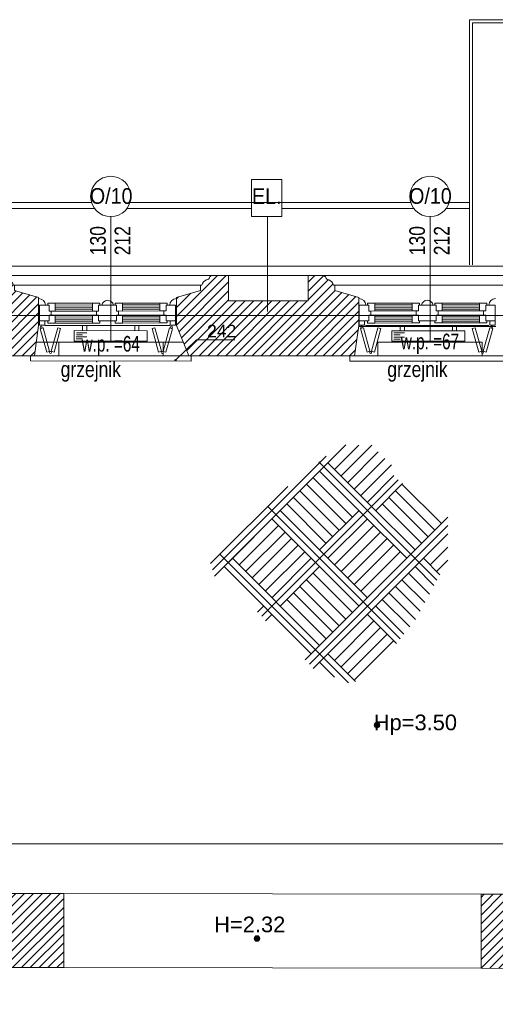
# Model space of a CAD drawing. Header units: millimetres. Extents: x -573548 to 674770, y -184010 to -47794.
# Tile 89 of 181: x 96105 to 100664, y -125018 to -115585. Entities that reach past the tile are written whole.
import ezdxf
from ezdxf.enums import TextEntityAlignment as Align

# ---------------------------------------------------------------- set-up
doc = ezdxf.new("R2010")
doc.units = ezdxf.units.MM
for name, color, linetype, lineweight in [('A.03 RZUT PARTERU_is$0$A-OKNA-OPIS_Nr_pióra__2', 8, 'Continuous', 9), ('A.03 RZUT PARTERU_is$0$A-WYSOKOSCI_Nr_pióra__7', 8, 'Continuous', 9), ('A.03 RZUT PARTERU_is$0$COKÓŁ_Nr_pióra__1', 8, 'Continuous', 9), ('A.03 RZUT PARTERU_is$0$detalokna_Nr_pióra__1', 8, 'Continuous', 9), ('A.03 RZUT PARTERU_is$0$detalokna_Nr_pióra__2', 8, 'Continuous', 9), ('A.03 RZUT PARTERU_is$0$detalokna_Nr_pióra__8', 8, 'Continuous', 9), ('A.03 RZUT PARTERU_is$0$Drawing & Figure_Nr_pióra__18', 8, 'Continuous', 9), ('A.03 RZUT PARTERU_is$0$nadproża_opis#2_Nr_pióra__7', 8, 'Continuous', 9), ('A.03 RZUT PARTERU_is$0$Nowe_A-OKNA-OPIS_Nr_pióra__59', 8, 'Continuous', 9), ('A.03 RZUT PARTERU_is$0$Nowe_A_okno_Nr_pióra__59', 8, 'Continuous', 9), ('A.03 RZUT PARTERU_is$0$Nowe_Annotation - Text_Nr_pióra__59', 8, 'Continuous', 9), ('A.03 RZUT PARTERU_is$0$Nowe_GRZEJNIK_Nr_pióra__59', 8, 'Continuous', 9), ('A.03 RZUT PARTERU_is$0$Nowe_okiennice_Nr_pióra__59', 8, 'Continuous', 9), ('A.03 RZUT PARTERU_is$0$Nowe_WIDOK_Nr_pióra__59', 8, 'Continuous', 9), ('A.03 RZUT PARTERU_is$0$opaska_Nr_pióra__1', 8, 'Continuous', 9), ('A.03 RZUT PARTERU_is$0$opisy inne_Nr_pióra__1', 8, 'Continuous', 9), ('A.03 RZUT PARTERU_is$0$PARAPET_Nr_pióra__7', 8, 'Continuous', 9), ('A.03 RZUT PARTERU_is$0$podciagi_Nr_pióra__1', 8, 'Continuous', 9), ('A.03 RZUT PARTERU_is$0$POSADZKI_Nr_pióra__18', 8, 'Continuous', 9), ('A.03 RZUT PARTERU_is$0$SCHODY_Nr_pióra__1', 8, 'Continuous', 9), ('A.03 RZUT PARTERU_is$0$Structural - Bearing_Nr_pióra__21', 8, 'Continuous', 9), ('A.03 RZUT PARTERU_is$0$Structural - Grid', 8, 'Continuous', 9), ('A.03 RZUT PARTERU_is$0$Structural - Grid_Nr_pióra__17', 8, 'Continuous', 9), ('SAN_Grzejniki CO na rzucie', 7, 'Continuous', 13)]:
    doc.layers.add(name, color=color, linetype=linetype, lineweight=lineweight)
doc.styles.add('A.03 RZUT PARTERU_is$0$STYL_AUTOMATYCZNY_2', font='arial.ttf')
doc.styles.add('A.03 RZUT PARTERU_is$0$STYL_AUTOMATYCZNY_3', font='arial.ttf', dxfattribs={"width": 0.8})
doc.styles.add('A.03 RZUT PARTERU_is$0$STYL_AUTOMATYCZNY_4', font='arial.ttf', dxfattribs={"width": 0.7})
doc.styles.add('A.03 RZUT PARTERU_is$0$STYL_AUTOMATYCZNY_6', font='arial.ttf', dxfattribs={"width": 0.9})
doc.styles.add('A.03 RZUT PARTERU_is$0$STYL_AUTOMATYCZNY_8', font='arial.ttf', dxfattribs={"width": 0.8})
pattern_1 = [(45, (655149.01, 0), (-42.426407, 42.426407), [])]

# ---------------------------------------------------------------- blocks, each defined once
blk = doc.blocks.new('A.03 RZUT PARTERU_is$0$Standardowy znacznik osi_4')
at = {"layer": 'A.03 RZUT PARTERU_is$0$Structural - Grid_Nr_pióra__17'}
blk.add_line((1000, 0), (42868.7, 0), dxfattribs=at)
at = {"layer": 'A.03 RZUT PARTERU_is$0$Structural - Grid_Nr_pióra__17', "style": 'A.03 RZUT PARTERU_is$0$STYL_AUTOMATYCZNY_2'}
for tag, p in [('AC_MarkerText_1_0', (-250, -335)), ('AC_MarkerText_1_1', (44118.7, -335))]:
    blk.add_attdef(tag, text='', height=350, rotation=180, dxfattribs=at).set_placement(p, align=Align.TOP_CENTER)
blk = doc.blocks.new('A.03 RZUT PARTERU_is$0$Standardowy znacznik osi_3')
at = {"layer": 'A.03 RZUT PARTERU_is$0$Structural - Grid_Nr_pióra__17'}
blk.add_line((2962.2, 0), (40906.6, 0), dxfattribs=at)
at = {"layer": 'A.03 RZUT PARTERU_is$0$Structural - Grid_Nr_pióra__17', "style": 'A.03 RZUT PARTERU_is$0$STYL_AUTOMATYCZNY_2'}
for tag, p in [('AC_MarkerText_1_0', (-250, -335)), ('AC_MarkerText_1_1', (44118.7, -335))]:
    blk.add_attdef(tag, text='', height=350, rotation=180, dxfattribs=at).set_placement(p, align=Align.TOP_CENTER)
blk = doc.blocks.new('A.03 RZUT PARTERU_is')
at = {"layer": 'A.03 RZUT PARTERU_is$0$A-WYSOKOSCI_Nr_pióra__7'}
for points in [[(754775.7, -97342.8, 1), (754722.3, -97342.8, 1)], [(753625.4, -99387.7, 1), (753572, -99387.7, 1)]]:
    blk.add_hatch(color=256, dxfattribs=at).paths.add_polyline_path(points)
at = {"layer": 'A.03 RZUT PARTERU_is$0$Drawing & Figure_Nr_pióra__18'}
h = blk.add_hatch(dxfattribs=at)
h.set_pattern_fill('Common_Brick_0004', color=256, style=0, pattern_type=2)
h.set_pattern_definition(pattern_1)
h.paths.add_polyline_path([(749807.1, -93256.2), (749807.1, -93515.2), (749956.3, -93805.2), (750206.3, -93805.2), (750206.3, -95322.1), (750336.3, -95322.1), (750743.4, -95295.5), (750743.4, -95295.2), (750746.3, -93804.9), (751466.3, -93804.9), (751505.5, -93514.5), (751505.5, -93245.2), (751275.9, -93180.2), (751275.9, -93129.8), (751263.3, -93129.8, 0.270785), (751217.6, -93078.7), (751206.9, -93074.5, -0.334097), (751186.3, -93045.5), (751176.3, -93045.5), (751176.3, -93035.2), (751111.3, -93035.2), (750146.3, -93035.2), (750136.3, -93035.2), (750136.3, -93045.5), (750126.3, -93045.5, -0.334097), (750105.7, -93074.5), (750094.9, -93078.7, 0.270785), (750049.3, -93129.8), (750036.6, -93129.8), (750036.6, -93180.2), (749807.1, -93245.2)])
h = blk.add_hatch(dxfattribs=at)
h.set_pattern_fill('Common_Brick_0004', color=256, style=0, pattern_type=2)
h.set_pattern_definition(pattern_1)
h.paths.add_polyline_path([(752827.1, -93245.2), (752827.1, -93256.2), (752827.1, -93514.5), (752922.2, -93746.4), (752946.4, -93804.9), (754534.6, -93804.9), (754575.5, -93514.5), (754575.5, -93245.2), (754345.9, -93180.2), (754345.9, -93129.8), (754333.3, -93129.8, 0.270785), (754287.6, -93078.7), (754276.9, -93074.5, -0.334097), (754256.3, -93045.5), (754246.3, -93045.5), (754246.3, -93035.2), (754181.3, -93035.2), (754089, -93035.2), (754089, -93279.2), (753699.3, -93279.2), (753326.9, -93279.2), (753326.9, -93035.2), (753156.3, -93035.2), (753156.3, -93045.5), (753146.3, -93045.5, -0.334097), (753125.7, -93074.5), (753114.9, -93078.7, 0.270785), (753069.3, -93129.8), (753056.6, -93129.8), (753056.6, -93180.2)])
h = blk.add_hatch(dxfattribs=at)
h.set_pattern_fill('Common_Brick_0004', color=256, style=0, pattern_type=2)
h.set_pattern_definition(pattern_1)
h.paths.add_polyline_path([(755746.2, -99673.5), (756133.4, -99674.1), (756716.2, -99675.1), (756716.2, -99753.6), (756716.2, -99893.6), (756716.2, -101430.2), (756716.3, -102115.2), (756796.3, -102115.2), (756796.3, -103725.2), (756796.3, -104725.5), (755926.3, -104725.5), (755817.1, -105005.5), (755817.1, -105264.9), (755817.1, -105275.5), (756046.6, -105340.5), (756046.6, -105390.9), (756059.3, -105390.9, 0.270785), (756104.9, -105442), (756115.7, -105446.2, -0.334097), (756136.3, -105475.2), (756146.3, -105475.2), (756146.3, -105485.5), (756211.3, -105485.5), (757111.3, -105485.5), (757176.3, -105485.5), (757176.3, -105475.2), (757186.3, -105475.2, -0.334097), (757206.9, -105446.2), (757217.6, -105442, 0.270785), (757263.3, -105390.9), (757275.9, -105390.9), (757275.9, -105340.5), (757505.5, -105275.5), (757505.5, -105005.5), (757526.3, -104725.5), (757436.3, -104725.5), (757436.3, -103725.2), (757436.3, -102275.5), (759465.1, -102275.5), (759596.3, -102275.5), (759596.3, -103725.5), (759787.7, -103717.6), (759917.7, -103717.6), (759917.7, -103716.6), (759917.7, -101677.4), (759917.7, -101626.4), (759787.7, -101626.4), (759596.3, -101645.2), (759596.3, -102135.2), (759462.8, -102135.4), (757426.4, -102137.7), (757439.7, -101430.2), (757456.3, -100544.9), (757736.3, -100544.9), (757742.5, -100204.9), (757882.5, -100204.9), (757882.5, -100544.9), (759596.3, -100544.9), (759596.3, -100746.2), (759917.7, -100746.2), (759917.7, -100544.9), (760956.3, -100544.9), (760956.3, -99964.9), (757626.6, -99964.9), (757596.9, -100013.9), (757592.6, -99997.5), (757626.6, -99964.9), (757336.3, -99964.9), (757336.3, -99844.9), (757341.2, -98890.5), (757356.3, -96002.6), (757356.3, -96002.4), (757236.7, -96002.4), (756780.6, -96045), (756786.1, -98890.5), (756786.3, -98965.2), (756133.4, -98964.1), (755746.2, -98963.5)])
h = blk.add_hatch(dxfattribs=at)
h.set_pattern_fill('Common_Brick_0004', color=256, style=0, pattern_type=2)
h.set_pattern_definition(pattern_1)
h.paths.add_polyline_path([(735455.7, -98345.2), (735395.7, -98345.2), (735395.7, -98360.2), (735408.7, -98360.2), (735408.7, -98372.2, -0.371445), (735421.7, -98388.1), (735421.7, -98460.5, 0.436052), (735431.7, -98470.2), (735431.7, -98485.2), (735455.7, -98485.2), (735776.3, -98485.2), (736135, -98343.5), (736135, -98085.2), (737045, -98085.2), (737045, -97887.4), (737050.6, -97887.4), (738195, -97887.4), (738195, -98085.2), (742776.3, -98085.2), (742776.3, -98665.2), (743719.8, -98665.2), (743719.8, -98281.5), (744542.7, -98281.5), (744542.7, -98665.2), (746016.3, -98665.2), (746016.3, -98855.2), (746159.7, -98855.2), (746159.7, -98855), (746166.3, -98665.2), (747246.3, -98665.2), (747246.3, -98365.2), (747246.3, -98095.2), (747282, -97255.2), (747610.7, -97256.4), (750156.3, -97265.2), (750156.3, -98890.5), (750156.3, -99595.2), (750436.3, -99595.2), (750436.3, -99735.2), (750156.3, -99735.2), (750156.3, -100105.2), (749506.3, -100105.2), (748146.3, -100105.2), (748237.5, -100675.2), (747316.3, -100675.2), (747277.5, -100675.2), (747316.3, -100105.2), (746116.3, -100105.2), (746127, -99795.6), (745975, -99795.5), (745966.3, -100035.2), (745736.3, -100035.2), (745736.3, -100220.1), (745386.3, -100158.5), (745386.3, -100035.2), (744686.1, -100035.2), (744686.1, -100035.2), (744686.1, -100011, 0.414287), (744682.1, -100007), (744608, -100007), (744608, -100035.2), (744572.3, -100035.2), (744572.3, -100138.2), (744608, -100138.2), (744608, -100165.2), (744656.3, -100165.2), (744636.3, -100774.1), (744815.5, -100774.1), (744836.8, -100774), (744836.8, -101430.2), (744836.8, -101978.1), (744836.8, -102684), (744826.3, -102684), (744826.3, -102684.1), (743396.3, -102684.1), (743396.3, -102194.7), (743396.3, -102194.7), (743396.3, -102197.7), (743266.3, -102197.7), (743266.3, -102197.5), (742673.3, -102209.9), (742676.3, -102949.1), (743286.3, -102938.9), (743416.3, -102938.9), (743416.3, -102835.5), (744796.3, -102835.5), (744796.3, -103312.4), (744796.3, -104725.5), (744416.3, -104725.5), (744326.3, -105075.5), (744326.3, -105485.5), (744326.3, -105509.5), (744341.3, -105509.5, 0.436052), (744351, -105519.5), (744423.4, -105519.5, -0.371445), (744439.3, -105532.5), (744451.3, -105532.5), (744451.3, -105545.5), (744466.3, -105545.5), (744466.3, -105485.5), (745121.3, -105485.5), (745186.3, -105485.5), (745186.3, -105475.2), (745196.3, -105475.2, -0.334097), (745216.9, -105446.2), (745227.6, -105442, 0.270785), (745273.3, -105390.9), (745285.9, -105390.9), (745285.9, -105340.5), (745515.5, -105275.5), (745515.5, -105005.5), (745512, -104885.5), (745507.4, -104725.5), (745137.4, -104725.5), (745137.4, -103312.4), (745137.4, -101978.1), (745137.4, -101430.2), (745137.4, -100774.2), (749506.3, -100756.7), (750166.3, -100754.1), (750165.2, -101260.5), (750445.2, -101260.5), (750445.2, -101400.5), (750165.2, -101400.5), (750165.2, -101430.2), (750166.3, -103065.3), (750296.3, -103065.3), (750875.7, -103065.5), (750885.5, -101430.2), (750896.1, -99665.5), (751746.1, -99666.9), (751746.2, -98956.9), (750736.3, -98955.2), (750736.2, -98955.2), (750736.3, -98890.5), (750740.7, -96695.2), (750336.3, -96678.8), (750206.3, -96678.8), (750206.3, -97105.2), (747610.7, -97087), (747356.3, -97085.2), (747356.3, -96685.2), (747136, -96684.7), (747116.3, -98095.2), (746976.3, -98096.7), (746976.3, -98096.8), (746976.3, -98352.1), (746976.3, -98376.7), (746836.3, -98376.7), (746836.3, -98098.1), (743436.3, -98133.7), (743436.3, -96675.2), (742765, -96656.2), (742765, -97545.2), (736675, -97565.2), (736675, -96685.2), (736435, -96545.2), (736235, -96545.2), (736005, -96545.2), (735981, -96545.2), (735981, -96560.2, 0.436052), (735971, -96570), (735971, -96642.3, -0.371445), (735958, -96658.2), (735958, -96670.2), (735945, -96670.2), (735945, -96685.2), (736005, -96685.2), (736005, -96800.8), (736005, -97495.2), (735455.7, -97495.2)])
at = {"layer": 'A.03 RZUT PARTERU_is$0$A-WYSOKOSCI_Nr_pióra__7'}
for centre in [(754749, -97342.8), (753598.7, -99387.7)]:
    blk.add_circle(centre, 26.7, dxfattribs=at)
at = {"layer": 'A.03 RZUT PARTERU_is$0$COKÓŁ_Nr_pióra__1'}
blk.add_line((742606.3, -92945.2), (756215.3, -92945.2), dxfattribs=at)
at = {"layer": 'A.03 RZUT PARTERU_is$0$detalokna_Nr_pióra__1'}
for p, q in [((751176.3, -93035.2), (753156.3, -93035.2)), ((754246.3, -93035.2), (756214.4, -93035.2))]:
    blk.add_line(p, q, dxfattribs=at)
at = {"layer": 'A.03 RZUT PARTERU_is$0$detalokna_Nr_pióra__2'}
for p, q in [((751275.9, -93129.5), (753056.6, -93129.5)), ((754345.9, -93129.8), (756114.8, -93129.8))]:
    blk.add_line(p, q, dxfattribs=at)
for points in [[(751429.1, -93804.9), (751429.1, -93854.9), (752968.4, -93855.2), (752968.4, -93805.2)], [(754489.1, -93804.9), (754489.1, -93855.2), (756028.4, -93855.2), (756028.4, -93804.9)]]:
    blk.add_lwpolyline(points, dxfattribs=at)
at = {"layer": 'A.03 RZUT PARTERU_is$0$detalokna_Nr_pióra__8'}
for p, q in [((751568.4, -93515.2), (752764.2, -93515.2)), ((754574, -93524.9), (755889.6, -93524.9)), ((754638.4, -93515.2), (755822.4, -93515.2)), ((751483.8, -93674.9), (752893, -93675.2)), ((751466.3, -93804.9), (752946.3, -93805.2)), ((754534.6, -93804.9), (756006.3, -93804.9))]:
    blk.add_line(p, q, dxfattribs=at)
blk.add_lwpolyline([(753326.9, -93035.2), (753326.9, -93279.2), (754089, -93279.2), (754089, -93035.2)], dxfattribs=at)
at = {"layer": 'A.03 RZUT PARTERU_is$0$nadproża_opis#2_Nr_pióra__7'}
for p, q in [((752817.1, -93848.4), (753020.3, -93651.2)), ((753020.3, -93651.2), (753070.3, -93651.2)), ((753070.3, -93651.2), (753386.2, -93651.2))]:
    blk.add_line(p, q, dxfattribs=at)
blk.add_lwpolyline([(752821.6, -93844, 1), (752812.7, -93852.7, 1)], format="xyb", close=True, dxfattribs=at)
at = {"layer": 'A.03 RZUT PARTERU_is$0$Nowe_A-OKNA-OPIS_Nr_pióra__59'}
for p, q in [((752197.4, -93676.8), (752197.4, -92471.6)), ((755257.4, -93676.8), (755257.4, -92471.6))]:
    blk.add_line(p, q, dxfattribs=at)
for centre in [(752197.4, -92278.6), (755257.4, -92278.6)]:
    blk.add_circle(centre, 193, dxfattribs=at)
at = {"layer": 'A.03 RZUT PARTERU_is$0$Nowe_A_okno_Nr_pióra__59'}
for points in [[(752110.1, -93321.3), (752222.5, -93321.2, 0.845314)], [(755174.2, -93321), (755286.6, -93321, 0.845314)]]:
    blk.add_lwpolyline(points, format="xyb", close=True, dxfattribs=at)
for points in [[(751515.5, -93471.5), (751515.4, -93321.5), (751605.4, -93321.4), (751605.4, -93376.4), (751625.4, -93376.4), (751625.4, -93416.4), (751605.4, -93416.4), (751605.5, -93471.4)], [(751663.6, -93301.4), (751663.6, -93376.4), (751605.4, -93376.4), (751605.4, -93321.4), (751593.6, -93321.4), (751593.6, -93301.4)], [(752023.1, -93301.3), (752023.1, -93376.2), (752081.3, -93376.2), (752081.3, -93321.2), (752093.1, -93321.2), (752093.1, -93301.3)], [(752309.5, -93301.1), (752309.5, -93376.1), (752251.3, -93376.2), (752251.3, -93321.2), (752239.5, -93321.2), (752239.5, -93301.2)], [(752668.9, -93301), (752668.9, -93376), (752727.1, -93376), (752727.1, -93321), (752738.9, -93321), (752738.9, -93301)], [(752817.1, -93471), (752817.1, -93321), (752727.1, -93321), (752727.1, -93376), (752707.1, -93376), (752707.1, -93416), (752727.1, -93416), (752727.1, -93471)], [(754579.6, -93471.2), (754579.5, -93321.2), (754669.5, -93321.2), (754669.5, -93376.2), (754689.5, -93376.2), (754689.5, -93416.2), (754669.5, -93416.2), (754669.6, -93471.2)], [(754727.7, -93301.1), (754727.7, -93376.1), (754669.5, -93376.2), (754669.5, -93321.2), (754657.7, -93321.2), (754657.7, -93301.2)], [(755087.2, -93301), (755087.2, -93376), (755145.4, -93376), (755145.4, -93321), (755157.2, -93321), (755157.2, -93301)], [(755373.6, -93300.9), (755373.6, -93375.9), (755315.4, -93375.9), (755315.4, -93320.9), (755303.6, -93320.9), (755303.6, -93300.9)], [(755733, -93300.7), (755733, -93375.7), (755791.2, -93375.7), (755791.2, -93320.7), (755803, -93320.7), (755803, -93300.7)], [(755881.2, -93470.7), (755881.2, -93320.7), (755791.2, -93320.7), (755791.2, -93375.7), (755771.2, -93375.7), (755771.2, -93415.7), (755791.2, -93415.7), (755791.2, -93470.7)], [(751565.5, -93471.5), (751565.5, -93511.5), (751515.5, -93511.5), (751515.5, -93471.5)], [(751663.7, -93491.4), (751663.6, -93416.4), (751605.4, -93416.4), (751605.5, -93471.4), (751593.7, -93471.4), (751593.7, -93491.4)], [(752023.1, -93491.2), (752023.1, -93416.2), (752081.3, -93416.2), (752081.3, -93471.2), (752093.1, -93471.2), (752093.1, -93491.2)], [(752309.6, -93491.1), (752309.5, -93416.1), (752251.3, -93416.2), (752251.4, -93471.2), (752239.6, -93471.2), (752239.6, -93491.2)], [(752668.9, -93491), (752668.9, -93416), (752727.1, -93416), (752727.1, -93471), (752738.9, -93471), (752738.9, -93491)], [(752817.1, -93471), (752817.1, -93511), (752767.1, -93511), (752767.1, -93471)], [(754629.6, -93471.2), (754629.6, -93511.2), (754579.6, -93511.2), (754579.6, -93471.2)], [(754727.8, -93491.1), (754727.7, -93416.1), (754669.5, -93416.2), (754669.6, -93471.2), (754657.8, -93471.2), (754657.8, -93491.2)], [(755087.2, -93491), (755087.2, -93416), (755145.4, -93416), (755145.4, -93471), (755157.2, -93471), (755157.2, -93491)], [(755373.7, -93490.9), (755373.6, -93415.9), (755315.4, -93415.9), (755315.5, -93470.9), (755303.7, -93470.9), (755303.7, -93490.9)], [(755733, -93490.7), (755733, -93415.7), (755791.2, -93415.7), (755791.2, -93470.7), (755803, -93470.7), (755803, -93490.7)], [(755881.2, -93470.7), (755881.2, -93510.7), (755831.2, -93510.7), (755831.2, -93470.7)]]:
    blk.add_lwpolyline(points, close=True, dxfattribs=at)
for points in [[(752023.1, -93301.3), (751663.6, -93301.4)], [(751663.6, -93318.8), (752023.1, -93318.6)], [(751663.6, -93338.8), (752023.1, -93338.6)], [(751663.6, -93358.8), (752023.1, -93358.6)], [(751663.6, -93376.4), (752023.1, -93376.2)], [(752171.3, -93321.2), (752081.3, -93321.2), (752081.3, -93376.2), (752061.3, -93376.2), (752061.3, -93416.2), (752081.3, -93416.2), (752081.3, -93471.2), (752171.3, -93471.2), (752171.3, -93471.2)], [(752161.3, -93321.2), (752251.3, -93321.2), (752251.3, -93376.2), (752271.3, -93376.2), (752271.3, -93416.2), (752251.3, -93416.2), (752251.4, -93471.2), (752161.4, -93471.2), (752161.4, -93471.2)], [(752309.5, -93301.2), (752668.9, -93301)], [(752668.9, -93318.5), (752309.5, -93318.5)], [(752668.9, -93338.5), (752309.5, -93338.5)], [(752668.9, -93358.5), (752309.5, -93358.5)], [(752668.9, -93376), (752309.5, -93376.2)], [(755087.2, -93301), (754727.7, -93301.1)], [(754727.7, -93318.6), (755087.2, -93318.4)], [(754727.7, -93338.6), (755087.2, -93338.4)], [(754727.7, -93358.6), (755087.2, -93358.4)], [(754727.7, -93376.1), (755087.2, -93376)], [(755235.4, -93321), (755145.4, -93321), (755145.4, -93376), (755125.4, -93376), (755125.4, -93416), (755145.4, -93416), (755145.4, -93471), (755235.4, -93471), (755235.4, -93471)], [(755225.4, -93321), (755315.4, -93320.9), (755315.4, -93375.9), (755335.4, -93375.9), (755335.4, -93415.9), (755315.4, -93415.9), (755315.5, -93470.9), (755225.5, -93471), (755225.5, -93471)], [(755373.6, -93300.9), (755733, -93300.8)], [(755733, -93318.3), (755373.6, -93318.3)], [(755733, -93338.3), (755373.6, -93338.3)], [(755733, -93358.3), (755373.6, -93358.3)], [(755733, -93375.7), (755373.6, -93375.9)], [(751663.6, -93416.4), (752023.1, -93416.2)], [(751663.7, -93433.8), (752023.1, -93433.6)], [(751663.7, -93453.8), (752023.1, -93453.6)], [(751663.7, -93473.8), (752023.1, -93473.6)], [(752668.9, -93416), (752309.5, -93416.2)], [(752668.9, -93433.5), (752309.5, -93433.5)], [(752668.9, -93453.5), (752309.6, -93453.5)], [(752668.9, -93473.5), (752309.6, -93473.5)], [(754727.7, -93416.1), (755087.2, -93416)], [(754727.7, -93433.6), (755087.2, -93433.4)], [(754727.8, -93453.6), (755087.2, -93453.4)], [(754727.8, -93473.6), (755087.2, -93473.4)], [(755733, -93415.8), (755373.6, -93415.9)], [(755733, -93433.3), (755373.6, -93433.3)], [(755733, -93453.3), (755373.7, -93453.3)], [(755733, -93473.3), (755373.7, -93473.3)], [(752023.1, -93491.2), (751663.7, -93491.4)], [(752309.6, -93491.1), (752668.9, -93491)], [(755087.2, -93491), (754727.8, -93491.1)], [(755373.7, -93490.9), (755733, -93490.7)]]:
    blk.add_lwpolyline(points, dxfattribs=at)
at = {"layer": 'A.03 RZUT PARTERU_is$0$Nowe_GRZEJNIK_Nr_pióra__59'}
for points in [[(751698.8, -93805), (752698.8, -93805), (752698.8, -93675), (751698.8, -93675)], [(754758.7, -93804.9), (755758.7, -93804.9), (755758.7, -93674.9), (754758.7, -93674.9)]]:
    blk.add_lwpolyline(points, close=True, dxfattribs=at)
at = {"layer": 'A.03 RZUT PARTERU_is$0$Nowe_okiennice_Nr_pióra__59'}
for points in [[(751549.1, -93538.1), (751521.3, -93545.8), (751583.4, -93770.7), (751611.2, -93763.1)], [(751688.7, -93537.4), (751716.5, -93545.1), (751654.4, -93770.1), (751626.6, -93762.4)], [(752620.5, -93537.4), (752592.7, -93545.1), (752654.8, -93770.1), (752682.6, -93762.4)], [(752760.1, -93538.1), (752787.9, -93545.8), (752725.8, -93770.7), (752698, -93763.1)], [(754619.1, -93537.4), (754591.3, -93545), (754653.4, -93770), (754681.2, -93762.3)], [(754758.7, -93536.7), (754786.5, -93544.4), (754724.4, -93769.3), (754696.6, -93761.7)], [(755690.5, -93536.7), (755662.7, -93544.4), (755724.8, -93769.3), (755752.6, -93761.7)], [(755830.1, -93537.4), (755857.9, -93545), (755795.8, -93770), (755768, -93762.3)]]:
    blk.add_lwpolyline(points, close=True, dxfattribs=at)
for centre in [(751530.6, -93529.7), (752778.6, -93529.7), (754600.6, -93529), (755848.6, -93529), (751618.6, -93774.7), (752690.6, -93774.7), (754688.6, -93773.9), (755760.6, -93773.9)]:
    blk.add_circle(centre, 9.4, dxfattribs=at)
at = {"layer": 'A.03 RZUT PARTERU_is$0$Nowe_WIDOK_Nr_pióra__59'}
for centre, start, end in [((751505.4, -93321.5), 359.921, 89.53553), ((752828, -93321.5), 90.46447, 180.079), ((754575.4, -93321.5), 359.921, 89.53553), ((755886.2, -93321.5), 90.46447, 180.079)]:
    blk.add_arc(centre, 65.3, start, end, dxfattribs=at)
at = {"layer": 'A.03 RZUT PARTERU_is$0$opaska_Nr_pióra__1'}
for points in [[(752012.9, -92335.2), (749345.8, -92335.2)], [(755072.9, -92335.2), (752381.9, -92335.2)], [(755635.3, -92335.2), (755441.9, -92335.2)], [(752043.6, -92395.2), (749315.1, -92395.2)], [(753546.2, -92395.2), (752351.1, -92395.2)], [(755103.6, -92395.2), (753837.6, -92395.2)], [(755635.3, -92395.2), (755411.1, -92395.2)]]:
    blk.add_lwpolyline(points, dxfattribs=at)
at = {"layer": 'A.03 RZUT PARTERU_is$0$opisy inne_Nr_pióra__1'}
blk.add_line((753699.3, -93381.6), (753699.3, -92471.6), dxfattribs=at)
blk.add_lwpolyline([(753546.2, -92116.9), (753837.6, -92116.9), (753837.6, -92471.6), (753546.2, -92471.6)], close=True, dxfattribs=at)
at = {"layer": 'A.03 RZUT PARTERU_is$0$podciagi_Nr_pióra__1'}
for p, q in [((751746.2, -98956.9), (755746.2, -98963.5)), ((751746.1, -99666.9), (755746.2, -99673.5))]:
    blk.add_line(p, q, dxfattribs=at)
at = {"layer": 'A.03 RZUT PARTERU_is$0$POSADZKI_Nr_pióra__18'}
for p, q in [((754451.8, -94657.9), (753821.8, -95287.8)), ((754575.4, -94660.1), (754342.3, -94893.2)), ((754699, -94662.3), (754405.2, -94956.1)), ((754261.4, -94768.1), (753172.8, -95856.8)), ((754761.9, -94725.2), (754468.1, -95019)), ((754824.8, -94788.1), (754531, -95081.9)), ((754191.7, -94822.7), (755323.6, -95954.6)), ((754696.9, -95247.8), (754279.4, -94830.3)), ((754887.8, -94851), (754593.9, -95144.8)), ((754513.8, -95350.7), (754136.4, -94973.3)), ((754199.3, -94910.4), (754616.8, -95327.9)), ((754911.3, -94953.2), (754656.8, -95207.7)), ((753893.5, -95056), (753153.3, -95796.1)), ((754951.4, -94993.3), (753643.7, -96300.9)), ((754450.9, -95413.6), (754073.5, -95036.2)), ((754994.8, -95030), (754736.9, -95287.8)), ((755366, -95413.6), (754988.6, -95036.2)), ((754325.1, -95539.5), (753947.6, -95162)), ((754388, -95476.5), (754010.6, -95099.1)), ((755240.2, -95539.5), (754862.7, -95162)), ((755303.1, -95476.5), (754925.7, -95099.1)), ((753701.7, -95247.8), (754971.4, -96517.5)), ((754262.2, -95602.4), (753884.7, -95224.9)), ((755114.4, -95665.3), (754696.9, -95247.8)), ((755177.3, -95602.4), (754799.8, -95224.9)), ((753192.3, -95917.4), (753741.7, -95367.9)), ((753821.8, -95287.8), (753324.2, -95785.4)), ((753741.7, -95367.9), (754576.7, -96202.9)), ((754656.8, -96122.8), (753821.8, -95287.8)), ((754576.7, -95287.8), (754199.3, -95665.3)), ((754656.8, -95367.9), (754279.4, -95745.4)), ((754616.8, -95327.9), (755034.3, -95745.4)), ((755428.9, -95350.7), (754616.8, -96162.9)), ((753427.2, -95808.3), (753804.6, -95430.8)), ((755429.1, -95430.7), (754101.3, -96758.5)), ((754342.3, -95808.3), (754719.7, -95430.8)), ((753490.1, -95871.2), (753867.5, -95493.7)), ((753553, -95934.1), (753930.5, -95556.6)), ((755428.4, -95511.5), (754137.7, -96802.2)), ((754405.2, -95871.2), (754782.7, -95493.7)), ((754468.1, -95934.1), (754845.6, -95556.6)), ((753615.9, -95997), (753993.4, -95619.5)), ((754531, -95997), (754908.5, -95619.5)), ((755257.4, -95808.3), (755427.9, -95637.7)), ((753244.1, -95705.3), (754476.2, -96937.4)), ((754199.3, -96580.4), (753364.3, -95745.4)), ((753678.8, -96059.9), (754056.3, -95682.5)), ((754119.2, -95745.4), (753741.7, -96122.8)), ((754593.9, -96059.9), (754971.4, -95682.5)), ((755194.5, -95745.4), (755351.9, -95902.8)), ((753284.2, -95825.5), (754119.2, -96660.5)), ((754199.3, -95825.5), (753821.8, -96202.9)), ((755295.4, -96006.4), (755114.4, -95825.5)), ((755320.3, -95871.2), (755427.5, -95764)), ((754513.8, -96265.8), (754136.4, -95888.4)), ((755251, -96087.9), (755051.5, -95888.4)), ((754388, -96391.6), (754010.6, -96014.2)), ((754450.9, -96328.7), (754073.5, -95951.3)), ((755162.2, -96250.8), (754925.7, -96014.2)), ((755206.6, -96169.3), (754988.6, -95951.3)), ((754325.1, -96454.6), (753947.6, -96077.1)), ((755117.9, -96332.2), (754862.7, -96077.1)), ((753661.6, -96202.9), (753603.7, -96260.9)), ((754262.2, -96517.5), (753884.7, -96140)), ((754616.8, -96162.9), (754061.2, -96718.4)), ((754736.9, -96202.9), (755006.8, -96472.7)), ((755062.3, -96402.5), (754799.8, -96140)), ((753741.7, -96283), (753680.1, -96344.6)), ((754936, -96562.2), (754656.8, -96283)), ((754342.3, -96723.4), (754719.7, -96345.9)), ((754405.2, -96786.3), (754782.7, -96408.8)), ((754468.1, -96849.2), (754845.6, -96471.7)), ((754531, -96912.1), (754908.5, -96534.7)), ((754279.4, -96660.5), (754543.2, -96924.3)), ((754342.8, -96884.1), (754199.3, -96740.6))]:
    blk.add_line(p, q, dxfattribs=at)
at = {"layer": 'A.03 RZUT PARTERU_is$0$SCHODY_Nr_pióra__1'}
for points in [[(755635.3, -92935.2), (755635.3, -90585.2), (760885.3, -90585.2), (760885.3, -92935.2)], [(755665.3, -92935.2), (755665.3, -90615.2), (760855.3, -90615.2), (760855.3, -92935.2)]]:
    blk.add_lwpolyline(points, dxfattribs=at)
at = {"layer": 'A.03 RZUT PARTERU_is$0$Structural - Bearing_Nr_pióra__21'}
for p, q in [((753156.3, -93035.2), (754246.3, -93035.2)), ((751505.5, -93514.5), (751466.3, -93804.9)), ((752827.1, -93514.5), (752946.3, -93805.2)), ((754575.5, -93514.5), (754534.6, -93804.9)), ((750746.3, -93804.9), (751466.3, -93804.9)), ((754534.6, -93804.9), (752946.4, -93804.9)), ((751746.2, -98956.9), (750736.3, -98955.2)), ((751746.2, -98956.9), (751746.1, -99666.9)), ((755746.2, -98963.5), (755746.2, -99673.5)), ((756786.3, -98965.2), (755746.2, -98963.5)), ((751746.1, -99666.9), (750896.1, -99665.5)), ((756716.2, -99675.1), (755746.2, -99673.5))]:
    blk.add_line(p, q, dxfattribs=at)
for points in [[(751111.3, -93035.2), (751176.3, -93035.2), (751176.3, -93045.5), (751186.3, -93045.5, 0.334097), (751206.9, -93074.5), (751217.6, -93078.7, -0.270785), (751263.3, -93129.8), (751275.9, -93129.8), (751275.9, -93180.2), (751505.5, -93245.2), (751505.5, -93515.2)], [(753221.3, -93035.2), (753156.3, -93035.2), (753156.3, -93045.5), (753146.3, -93045.5, -0.334097), (753125.7, -93074.5), (753114.9, -93078.7, 0.270785), (753069.3, -93129.8), (753056.6, -93129.8), (753056.6, -93180.2), (752827.1, -93245.2), (752827.1, -93515.2)], [(754181.3, -93035.2), (754246.3, -93035.2), (754246.3, -93045.5), (754256.3, -93045.5, 0.334097), (754276.9, -93074.5), (754287.6, -93078.7, -0.270785), (754333.3, -93129.8), (754345.9, -93129.8), (754345.9, -93180.2), (754575.5, -93245.2), (754575.5, -93515.2)]]:
    blk.add_lwpolyline(points, format="xyb", dxfattribs=at)
at = {"layer": 'A.03 RZUT PARTERU_is$0$Structural - Grid', "zscale": 1000, "rotation": 180}
for name, p in [('A.03 RZUT PARTERU_is$0$Standardowy znacznik osi_3', (776835.6, -93420.2)), ('A.03 RZUT PARTERU_is$0$Standardowy znacznik osi_4', (776832.4, -98482.5))]:
    blk.add_blockref(name, p, dxfattribs=at)
at = {"layer": 'A.03 RZUT PARTERU_is$0$A-OKNA-OPIS_Nr_pióra__2', "insert": (753693, -92275.9), "char_height": 150, "attachment_point": 5, "style": 'A.03 RZUT PARTERU_is$0$STYL_AUTOMATYCZNY_6'}
blk.add_mtext('\\A1;{\\pqc;\\fArial|b0|i0|c238|p0;\\W0.900000;EL.}', dxfattribs=at)
at = {"layer": 'A.03 RZUT PARTERU_is$0$A-WYSOKOSCI_Nr_pióra__7', "char_height": 150, "attachment_point": 5, "style": 'A.03 RZUT PARTERU_is$0$STYL_AUTOMATYCZNY_2'}
for s, insert in [('\\A1;{\\pqc;\\fArial|b0|i0|c238|p0;\\W1.000000;Hp=3.50}', (755117.3, -97340.4)), ('\\A1;{\\pqc;\\fArial|b0|i0|c238|p0;\\W1.000000;H=2.32}', (753529.4, -99254.2))]:
    blk.add_mtext(s, dxfattribs=dict(at, insert=insert))
at = {"layer": 'A.03 RZUT PARTERU_is$0$nadproża_opis#2_Nr_pióra__7', "insert": (753120.3, -93507.7), "char_height": 120, "attachment_point": 1, "style": 'A.03 RZUT PARTERU_is$0$STYL_AUTOMATYCZNY_2'}
blk.add_mtext('\\A1;{\\pql;\\fArial|b0|i0|c238|p0;\\W1.000000;242}', dxfattribs=at)
at = {"layer": 'A.03 RZUT PARTERU_is$0$Nowe_A-OKNA-OPIS_Nr_pióra__59', "char_height": 150, "attachment_point": 5, "style": 'A.03 RZUT PARTERU_is$0$STYL_AUTOMATYCZNY_6'}
for insert in [(752201.3, -92275.1), (755261.3, -92275.1)]:
    blk.add_mtext('\\A1;{\\pqc;\\fArial|b0|i0|c238|p0;\\W0.900000;O/10}', dxfattribs=dict(at, insert=insert))
at = {"layer": 'A.03 RZUT PARTERU_is$0$Nowe_A-OKNA-OPIS_Nr_pióra__59', "char_height": 150, "attachment_point": 5, "rotation": 90, "style": 'A.03 RZUT PARTERU_is$0$STYL_AUTOMATYCZNY_3'}
for s, insert in [('\\A1;{\\pqc;\\fArial|b0|i0|c238|p0;\\W0.800000;130}', (752074.8, -92702.3)), ('\\A1;{\\pqc;\\fArial|b0|i0|c238|p0;\\W0.800000;212}', (752309.2, -92702.3)), ('\\A1;{\\pqc;\\fArial|b0|i0|c238|p0;\\W0.800000;130}', (755134.8, -92702.3)), ('\\A1;{\\pqc;\\fArial|b0|i0|c238|p0;\\W0.800000;212}', (755369.2, -92702.3))]:
    blk.add_mtext(s, dxfattribs=dict(at, insert=insert))
at = {"layer": 'A.03 RZUT PARTERU_is$0$Nowe_Annotation - Text_Nr_pióra__59', "char_height": 150, "attachment_point": 7, "style": 'A.03 RZUT PARTERU_is$0$STYL_AUTOMATYCZNY_8'}
for insert in [(751717.3, -94054.2), (754847.9, -94054.2)]:
    blk.add_mtext('\\A1;{\\pql;\\fArial|b0|i0|c238|p0;\\W0.800000;grzejnik }', dxfattribs=dict(at, insert=insert))
at = {"layer": 'A.03 RZUT PARTERU_is$0$PARAPET_Nr_pióra__7', "char_height": 150, "attachment_point": 7, "style": 'A.03 RZUT PARTERU_is$0$STYL_AUTOMATYCZNY_4'}
for s, insert in [('\\A1;{\\pql;\\fArial|b0|i0|c238|p0;\\W0.700000;w.p. =64}', (751917.5, -93810.3)), ('\\A1;{\\pql;\\fArial|b0|i0|c238|p0;\\W0.700000;w.p. =67}', (754977.5, -93788.4))]:
    blk.add_mtext(s, dxfattribs=dict(at, insert=insert))

msp = doc.modelspace()

# ---------------------------------------------------------------- linework, layer by layer
at = {"layer": 'SAN_Grzejniki CO na rzucie', "color": 150}
for p, q in [((96647.61, -118644.12), (96707.61, -118644.237)), ((96647.649, -118624.12), (96747.649, -118624.316)), ((96647.689, -118604.12), (96707.688, -118604.237)), ((96647.728, -118584.12), (96747.728, -118584.316)), ((99691.816, -118645.485), (99751.816, -118645.582)), ((99691.848, -118625.485), (99791.848, -118625.646)), ((99691.88, -118605.485), (99751.88, -118605.582)), ((99691.912, -118585.485), (99791.912, -118585.646))]:
    msp.add_line(p, q, dxfattribs=at)
for points in [[(96627.571, -118664.08), (97327.57, -118665.453), (97327.766, -118565.453), (96627.767, -118564.081), (96627.571, -118664.08)], [(96707.767, -118564.237), (96707.865, -118514.238), (96747.865, -118514.316), (96747.767, -118564.316)], [(97207.766, -118565.218), (97207.864, -118515.218), (97247.864, -118515.296), (97247.766, -118565.296)], [(99671.784, -118665.453), (100371.783, -118666.58), (100371.944, -118566.58), (99671.945, -118565.453), (99671.784, -118665.453)], [(99751.945, -118565.582), (99752.025, -118515.582), (99792.025, -118515.646), (99791.945, -118565.646)], [(100251.944, -118566.387), (100252.024, -118516.387), (100292.024, -118516.452), (100291.944, -118566.452)]]:
    msp.add_lwpolyline(points, dxfattribs=at)

# ---------------------------------------------------------------- block references
at = {"color": 150}
msp.add_blockref('A.03 RZUT PARTERU_is', (-655219.604, -25000), dxfattribs=at)

doc.saveas('drawing.dxf')
